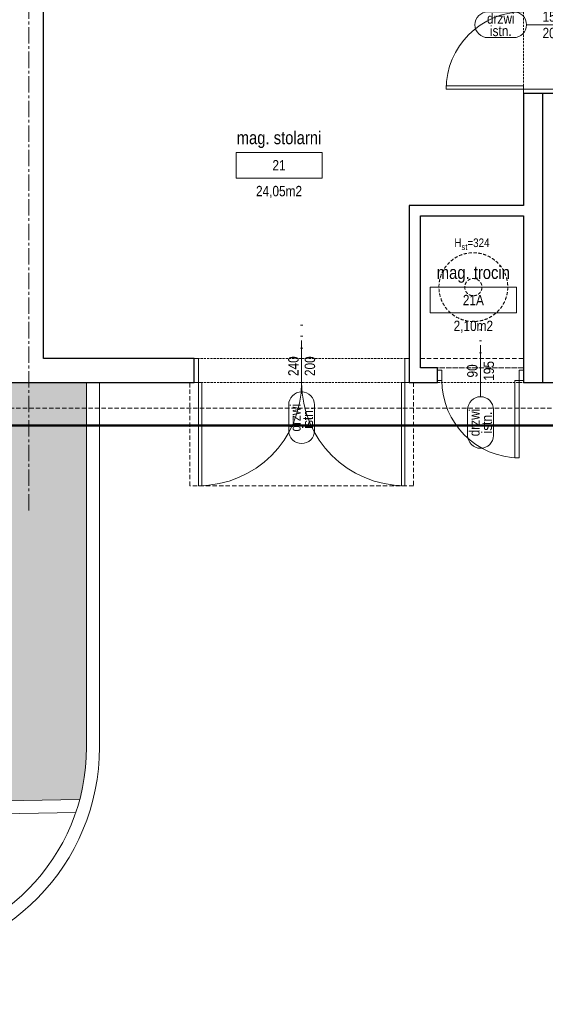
# Model space of a CAD drawing. Header units: millimetres. Extents: x -53179 to 121817, y -123620 to 254214.
# Tile 5 of 256: x 11792 to 17902, y -107230 to -95781. Entities that reach past the tile are written whole.
import ezdxf
from ezdxf.enums import TextEntityAlignment as Align

# ---------------------------------------------------------------- set-up
doc = ezdxf.new("R2010")
doc.units = ezdxf.units.MM
doc.linetypes.add('xref_ACAD-LSN_dyspozytornia_PW_rzuty_12$0$CENTER2', pattern=[28.575, 19.05, -3.175, 3.175, -3.175])
doc.linetypes.add('xref_ACAD-LSN_dyspozytornia_PW_rzuty_12$0$DASHED', pattern=[19.05, 12.7, -6.35])
for name, color, linetype, lineweight in [('xref', 8, 'Continuous', 13), ('xref_ACAD-LSN_dyspozytornia_PW_rzuty_12$0$A drzwi płytowe', 8, 'Continuous', 9), ('xref_ACAD-LSN_dyspozytornia_PW_rzuty_12$0$A hatch', 8, 'Continuous', 5), ('xref_ACAD-LSN_dyspozytornia_PW_rzuty_12$0$A opis', 8, 'Continuous', 13), ('xref_ACAD-LSN_dyspozytornia_PW_rzuty_12$0$A opis pom', 8, 'Continuous', 9), ('xref_ACAD-LSN_dyspozytornia_PW_rzuty_12$0$A opis pom pow', 8, 'Continuous', 9), ('xref_ACAD-LSN_dyspozytornia_PW_rzuty_12$0$A opis stolarka', 8, 'Continuous', 9), ('xref_ACAD-LSN_dyspozytornia_PW_rzuty_12$0$A opis stolarka NWD typ', 8, 'Continuous', 9), ('xref_ACAD-LSN_dyspozytornia_PW_rzuty_12$0$A opis stolarka NWD wyposażenie', 8, 'Continuous', 9), ('xref_ACAD-LSN_dyspozytornia_PW_rzuty_12$0$A opis technologia', 8, 'Continuous', 13), ('xref_ACAD-LSN_dyspozytornia_PW_rzuty_12$0$A widok wyżej', 8, 'xref_ACAD-LSN_dyspozytornia_PW_rzuty_12$0$DASHED', 9), ('xref_ACAD-LSN_dyspozytornia_PW_rzuty_12$0$A zakres', 8, 'Continuous', 13), ('xref_ACAD-LSN_dyspozytornia_PW_rzuty_12$0$A-Wall', 8, 'Continuous', 25), ('xref_ACAD-LSN_dyspozytornia_PW_rzuty_12$0$IS kanaly wentylacyjne', 8, 'xref_ACAD-LSN_dyspozytornia_PW_rzuty_12$0$DASHED', 9), ('xref_ACAD-LSN_dyspozytornia_PW_rzuty_12$0$S-Grid-Iden', 8, 'xref_ACAD-LSN_dyspozytornia_PW_rzuty_12$0$CENTER2', 9)]:
    doc.layers.add(name, color=color, linetype=linetype, lineweight=lineweight)
doc.layers.add('xref_ACAD-LSN_dyspozytornia_PW_rzuty_12$0$A opis ppoż drzwi', color=8, linetype='Continuous', lineweight=13, transparency=0.25)
doc.styles.add('xref_ACAD-LSN_dyspozytornia_PW_rzuty_12$0$Standard', font='ARIALN.TTF')
doc.styles.add('xref_ACAD-LSN_dyspozytornia_PW_rzuty_12$0$STYL ASA', font='ARIALN.TTF')

# ---------------------------------------------------------------- blocks, each defined once
blk = doc.blocks.new('xref_ACAD-LSN_dyspozytornia_PW_rzuty_12$0$środek')
blk.add_line((0, 0), (0, -10))
blk = doc.blocks.new('xref_ACAD-LSN_dyspozytornia_PW_rzuty_12$0$ddtag_DOWN')
at = {"transparency": 33554687}
blk.add_lwpolyline([(0, -30), (0, 30)], dxfattribs=at)
at = {"layer": 'xref_ACAD-LSN_dyspozytornia_PW_rzuty_12$0$A opis stolarka NWD typ', "transparency": 33554687}
blk.add_lwpolyline([(15, -75, -1), (-15, -75), (-15, -45, -1), (15, -45)], format="xyb", close=True, dxfattribs=at)
at = {"ltscale": 0.1, "transparency": 33554687, "style": 'xref_ACAD-LSN_dyspozytornia_PW_rzuty_12$0$STYL ASA'}
blk.add_attdef('DOORS:SZEROKOŚĆ', text='', height=12, rotation=90, dxfattribs=at).set_placement((0, 0, 0), align=Align.BOTTOM_CENTER)
blk.add_attdef('DOORS:WYSOKOŚĆ', text='', height=12, rotation=90, dxfattribs=at).set_placement((3.6, 0, 0), align=Align.TOP_CENTER)
blk.add_attdef('DOORS:AKUSTYKA', text='', height=10, dxfattribs=at).set_placement((0, 49), align=Align.MIDDLE_CENTER)
at = {"layer": 'xref_ACAD-LSN_dyspozytornia_PW_rzuty_12$0$A opis ppoż drzwi', "ltscale": 0.1, "transparency": 33554687, "style": 'xref_ACAD-LSN_dyspozytornia_PW_rzuty_12$0$STYL ASA'}
blk.add_attdef('DOORS:PPOŻ', text='', height=10, dxfattribs=at).set_placement((0, 36), align=Align.MIDDLE_CENTER)
at = {"layer": 'xref_ACAD-LSN_dyspozytornia_PW_rzuty_12$0$A opis stolarka NWD typ', "ltscale": 0.1, "transparency": 33554687, "style": 'xref_ACAD-LSN_dyspozytornia_PW_rzuty_12$0$STYL ASA'}
blk.add_attdef('DOORS:PODTYP', text='', height=12, rotation=90, dxfattribs=at).set_placement((1.2, -60, 0), align=Align.TOP_CENTER)
blk.add_attdef('DOORS:TYP', text='', height=12, rotation=90, dxfattribs=at).set_placement((2.4, -60, 0), align=Align.BOTTOM_CENTER)
at = {"layer": 'xref_ACAD-LSN_dyspozytornia_PW_rzuty_12$0$A opis stolarka NWD wyposażenie', "ltscale": 0.1, "transparency": 33554687, "style": 'xref_ACAD-LSN_dyspozytornia_PW_rzuty_12$0$STYL ASA'}
blk.add_attdef('DOORS:WYPOSAŻENIE', text='', height=10, dxfattribs=at).set_placement((0, 22), align=Align.MIDDLE_CENTER)
blk = doc.blocks.new('xref_ACAD-LSN_dyspozytornia_PW_rzuty_12$0$ddtag_LEFT')
at = {"transparency": 33554687}
blk.add_lwpolyline([(-30, 0), (30, 0)], dxfattribs=at)
at = {"layer": 'xref_ACAD-LSN_dyspozytornia_PW_rzuty_12$0$A opis stolarka NWD typ', "transparency": 33554687}
blk.add_lwpolyline([(-75, -15, -1), (-75, 15), (-45, 15, -1), (-45, -15)], format="xyb", close=True, dxfattribs=at)
at = {"ltscale": 0.1, "transparency": 33554687, "style": 'xref_ACAD-LSN_dyspozytornia_PW_rzuty_12$0$STYL ASA'}
blk.add_attdef('DOORS:AKUSTYKA', text='', height=10, rotation=90, dxfattribs=at).set_placement((49, 0), align=Align.MIDDLE_CENTER)
blk.add_attdef('DOORS:SZEROKOŚĆ', text='', height=12, dxfattribs=at).set_placement((0, 0, 0), align=Align.BOTTOM_CENTER)
blk.add_attdef('DOORS:WYSOKOŚĆ', text='', height=12, dxfattribs=at).set_placement((0, -3.6, 0), align=Align.TOP_CENTER)
at = {"layer": 'xref_ACAD-LSN_dyspozytornia_PW_rzuty_12$0$A opis ppoż drzwi', "ltscale": 0.1, "transparency": 33554687, "style": 'xref_ACAD-LSN_dyspozytornia_PW_rzuty_12$0$STYL ASA'}
blk.add_attdef('DOORS:PPOŻ', text='', height=10, rotation=90, dxfattribs=at).set_placement((36, 0), align=Align.MIDDLE_CENTER)
at = {"layer": 'xref_ACAD-LSN_dyspozytornia_PW_rzuty_12$0$A opis stolarka NWD typ', "ltscale": 0.1, "transparency": 33554687, "style": 'xref_ACAD-LSN_dyspozytornia_PW_rzuty_12$0$STYL ASA'}
blk.add_attdef('DOORS:TYP', text='', height=12, dxfattribs=at).set_placement((-60, -2.4, 0), align=Align.BOTTOM_CENTER)
blk.add_attdef('DOORS:PODTYP', text='', height=12, dxfattribs=at).set_placement((-60, -1.2, 0), align=Align.TOP_CENTER)
at = {"layer": 'xref_ACAD-LSN_dyspozytornia_PW_rzuty_12$0$A opis stolarka NWD wyposażenie', "ltscale": 0.1, "transparency": 33554687, "style": 'xref_ACAD-LSN_dyspozytornia_PW_rzuty_12$0$STYL ASA'}
blk.add_attdef('DOORS:WYPOSAŻENIE', text='', height=10, rotation=90, dxfattribs=at).set_placement((22, 0), align=Align.MIDDLE_CENTER)
blk = doc.blocks.new('xref_ACAD-LSN_dyspozytornia_PW_rzuty_12$0$tag wn')
blk.add_lwpolyline([(-25, -7.5), (25, -7.5), (25, 7.5), (-25, 7.5)], close=True)
at = {"style": 'xref_ACAD-LSN_dyspozytornia_PW_rzuty_12$0$STYL ASA'}
blk.add_attdef('ROOM:NO', text='', height=6, dxfattribs=at).set_placement((0, 0), align=Align.MIDDLE_CENTER)
at = {"layer": 'xref_ACAD-LSN_dyspozytornia_PW_rzuty_12$0$A opis pom pow', "style": 'xref_ACAD-LSN_dyspozytornia_PW_rzuty_12$0$STYL ASA'}
blk.add_attdef('ROOM:AREA', text='', height=6, dxfattribs=at).set_placement((0, -15), align=Align.MIDDLE_CENTER)
blk = doc.blocks.new('xref_ACAD-LSN_dyspozytornia_PW_rzuty_12')
at = {"layer": 'xref_ACAD-LSN_dyspozytornia_PW_rzuty_12$0$A hatch', "transparency": 33554495}
h = blk.add_hatch(dxfattribs=at)
h.set_pattern_fill('GRASS', color=256, scale=4)
h.set_pattern_definition([(90, (0, -10000), (-71.84205, 71.84205), [19.05, -124.6341]), (45, (0, -10000), (-71.84205, 71.84205), [19.05, -82.55]), (135, (0, -10000), (-71.84205, -71.84205), [19.05, -82.55])])
edge = h.paths.add_edge_path()
edge.add_spline(control_points=[(73831.5, 78934.7), (73821.4, 78950.9), (73811.2, 78967.1), (73777.9, 79019.7), (73754.3, 79055.7), (73718.4, 79105.4), (73707.4, 79120), (73684.5, 79148.7), (73672.7, 79162.8), (73654.4, 79183.4), (73648.1, 79190.1), (73632.7, 79206.4), (73623.4, 79215.8), (73602.5, 79235.9), (73590.9, 79246.5), (73522.6, 79306.1), (73459.4, 79350), (73322.2, 79426.9), (73248.2, 79459.9), (73070, 79523.2), (72963.1, 79549.8), (72743.3, 79584.7), (72630.3, 79593.1), (72404.9, 79591.7), (72292.4, 79581.9), (72113.1, 79551), (72044.1, 79535), (71910.9, 79495.5), (71846.7, 79472), (71725, 79417.5), (71667.5, 79386.5), (71560.8, 79317.1), (71511.7, 79278.7), (71449.3, 79219.1), (71431.8, 79201), (71407, 79172.8), (71399, 79163.2), (71383.4, 79143.8), (71375.9, 79133.9), (71359, 79110.8), (71349.9, 79097.5), (71316.2, 79045.2), (71294.2, 79004.5), (71248.1, 78905.3), (71225.8, 78845.3), (71186.7, 78721.6), (71169.7, 78657.8), (71142.4, 78545.8), (71131.5, 78498.1), (71120.5, 78450.3)], knot_values=[0, 0, 0, 0, 57.207065, 57.207065, 187.181956, 187.181956, 242.95388, 242.95388, 298.725803, 298.725803, 326.611765, 326.611765, 366.532108, 366.532108, 413.640335, 413.640335, 636.601339, 636.601339, 859.562342, 859.562342, 1147.4948, 1147.4948, 1435.427258, 1435.427258, 1723.359715, 1723.359715, 1909.892427, 1909.892427, 2096.425139, 2096.425139, 2282.95785, 2282.95785, 2469.490562, 2469.490562, 2547.228377, 2547.228377, 2586.097284, 2586.097284, 2624.966192, 2624.966192, 2675.594063, 2675.594063, 2819.436148, 2819.436148, 3012.724073, 3012.724073, 3206.011998, 3206.011998, 3347.114496, 3347.114496, 3347.114496, 3347.114496], degree=3, periodic=0)
edge.add_line((71120.5, 78450.3), (73831.5, 78934.7))
h.paths.add_polyline_path([(69699.2, 79521.8), (65252.1, 79442.8), (65252.1, 78327.2), (70701.7, 78327.2), (70701.7, 78536.9, 0.419422)])
h.paths.add_polyline_path([(66521.6, 80689.2), (65352.7, 80689.2), (65352.7, 80659.2), (65323.2, 80659.2), (65323.2, 80689.2), (65229.9, 80689.2), (65239.6, 80142.7), (66521.6, 80165.5)])
edge = h.paths.add_edge_path()
edge.add_line((67744.6, 80689.2), (68718.7, 80689.2))
edge.add_line((68718.7, 80689.2), (68718.7, 80265.3))
edge.add_arc((68483.7, 80265.3), 235, -15.0402, 0, ccw=False)
edge.add_line((68710.7, 80204.3), (67744.6, 80187.2))
edge.add_line((67744.6, 80187.2), (67744.6, 80689.2))
edge = h.paths.add_edge_path()
edge.add_line((69340.2, 80689.2), (69815.7, 80689.2))
edge.add_line((69815.7, 80689.2), (69815.7, 80223.9))
edge.add_line((69815.7, 80223.9), (69350.6, 80215.7))
edge.add_arc((69575.2, 80284.7), 235, 180, 197.0741, ccw=False)
edge.add_line((69340.2, 80284.7), (69340.2, 80689.2))
edge = h.paths.add_edge_path()
edge.add_line((70216.7, 80539.2), (71051.7, 80539.2))
edge.add_line((71051.7, 80539.2), (71051.7, 80689.2))
edge.add_line((71051.7, 80689.2), (71234.7, 80689.2))
edge.add_line((71234.7, 80689.2), (71234.7, 80313))
edge.add_arc((71169.7, 80313), 65, 271.0169, 360, ccw=False)
edge.add_line((71170.8, 80248), (70216.7, 80231.1))
edge.add_line((70216.7, 80231.1), (70216.7, 80539.2))
edge = h.paths.add_edge_path()
edge.add_line((72662.7, 80689.2), (72890.7, 80689.2))
edge.add_line((72890.7, 80689.2), (72890.7, 80659.2))
edge.add_line((72890.7, 80659.2), (72903.7, 80659.2))
edge.add_line((72903.7, 80659.2), (72901.8, 80108.7))
edge.add_arc((72897.7, 80343.7), 235, 180, 271.0169, ccw=False)
edge.add_line((72662.7, 80343.7), (72662.7, 80689.2))
at = {"layer": 'xref_ACAD-LSN_dyspozytornia_PW_rzuty_12$0$A drzwi płytowe', "linetype": 'Continuous', "lineweight": 9}
for points in [[(69136.7, 81030.2), (69136.7, 81034.2), (69226.7, 81034.2), (69226.7, 81030.2)], [(68848.7, 80689.2), (68852.7, 80689.2), (68852.7, 80569.2), (68848.7, 80569.2)], [(69088.7, 80569.2), (69084.7, 80569.2), (69084.7, 80689.2), (69088.7, 80689.2)], [(69221.7, 80691.7), (69216.7, 80691.7), (69216.7, 80601.7), (69221.7, 80601.7)]]:
    blk.add_lwpolyline(points, close=True, dxfattribs=at)
at = {"layer": 'xref_ACAD-LSN_dyspozytornia_PW_rzuty_12$0$A drzwi płytowe', "linetype": 'Continuous', "lineweight": 9, "ltscale": 0.2}
for points in [[(69283.7, 81030.2), (69283.7, 81025.2), (69226.7, 81025.2), (69226.7, 81030.2)], [(68848.7, 80717.2), (68843.7, 80717.2), (68843.7, 80689.2), (68848.7, 80689.2)], [(69088.7, 80717.2), (69093.7, 80717.2), (69093.7, 80689.2), (69088.7, 80689.2)], [(69131.7, 80703.7), (69126.7, 80703.7), (69126.7, 80691.7), (69131.7, 80691.7)], [(69221.7, 80703.7), (69226.7, 80703.7), (69226.7, 80691.7), (69221.7, 80691.7)]]:
    blk.add_lwpolyline(points, close=True, dxfattribs=at)
for centre, radius, start, end in [((69226.7, 81030.2), 90, 90, 180), ((69088.7, 80689.2), 120, 180, 270), ((69221.7, 80691.7), 90, 180, 270)]:
    blk.add_arc(centre, radius, start, end, dxfattribs=at)
at = {"layer": 'xref_ACAD-LSN_dyspozytornia_PW_rzuty_12$0$A drzwi płytowe', "linetype": 'Continuous', "lineweight": 9, "ltscale": 0.2, "extrusion": (0, 0, -1)}
blk.add_arc((-68848.7, 80689.2), 120, 180, 270, dxfattribs=at)
at = {"layer": 'xref_ACAD-LSN_dyspozytornia_PW_rzuty_12$0$A hatch'}
for points in [[(68733.7, 80689.2), (68733.7, 80265.3, -0.409025), (68488.2, 80015.3), (67868.8, 80004.3, -0.419422), (67461.7, 80404.3), (67461.7, 80689.2)], [(68718.7, 80689.2), (68718.7, 80265.3, -0.409025), (68487.9, 80030.3), (67868.5, 80019.3, -0.419422), (67476.7, 80404.3), (67476.7, 80689.2)]]:
    blk.add_lwpolyline(points, format="xyb", dxfattribs=at)
for points in [[(67729.6, 80689.2), (67729.6, 80171.9), (68706.1, 80189.2)], [(67744.6, 80689.2), (67744.6, 80187.2), (68710.7, 80204.3)]]:
    blk.add_lwpolyline(points, dxfattribs=at)
at = {"layer": 'xref_ACAD-LSN_dyspozytornia_PW_rzuty_12$0$A widok wyżej', "linetype": 'xref_ACAD-LSN_dyspozytornia_PW_rzuty_12$0$DASHED', "lineweight": 9, "ltscale": 0.2}
for p, q in [((69226.7, 81185.2), (69226.7, 81025.2)), ((69093.7, 80717.2), (68843.7, 80717.2)), ((69226.7, 80706.2), (69126.7, 80706.2)), ((68843.7, 80689.2), (69093.7, 80689.2)), ((69126.7, 80689.2), (69226.7, 80689.2))]:
    blk.add_line(p, q, dxfattribs=at)
at = {"layer": 'xref_ACAD-LSN_dyspozytornia_PW_rzuty_12$0$A widok wyżej', "ltscale": 0.4}
for points in [[(69106.7, 80717.2), (69226.7, 80717.2)], [(69106.7, 80706.2), (69226.7, 80706.2)], [(69098.7, 80689.2), (69098.7, 80569.2), (68838.7, 80569.2), (68838.7, 80689.2)], [(65352.7, 80659.2), (72855.7, 80659.2)]]:
    blk.add_lwpolyline(points, dxfattribs=at)
at = {"layer": 'xref_ACAD-LSN_dyspozytornia_PW_rzuty_12$0$A zakres', "linetype": 'xref_ACAD-LSN_dyspozytornia_PW_rzuty_12$0$DASHED', "const_width": 3}
blk.add_lwpolyline([(67446.2, 82031.2), (67446.2, 80639.2), (72869.7, 80639.2), (72869.7, 82031.2)], close=True, dxfattribs=at)
at = {"layer": 'xref_ACAD-LSN_dyspozytornia_PW_rzuty_12$0$A-Wall', "linetype": 'Continuous', "lineweight": 25}
for p, q in [((68668.7, 80717.2), (68668.7, 81190.2)), ((69283.7, 81025.2), (69226.7, 81025.2)), ((69226.7, 81025.2), (69226.7, 80895.2)), ((69226.7, 80895.2), (69093.7, 80895.2)), ((69093.7, 80895.2), (69093.7, 80689.2)), ((69106.7, 80883.2), (69226.7, 80883.2)), ((69106.7, 80717.2), (69106.7, 80883.2)), ((69226.7, 80883.2), (69226.7, 80689.2)), ((68843.7, 80717.2), (68668.7, 80717.2)), ((68843.7, 80689.2), (68843.7, 80717.2)), ((69106.7, 80706.2), (69106.7, 80717.2)), ((69126.7, 80706.2), (69106.7, 80706.2)), ((69126.7, 80689.2), (69126.7, 80706.2)), ((68585.7, 80689.2), (68843.7, 80689.2)), ((69093.7, 80689.2), (69106.7, 80689.2)), ((69106.7, 80689.2), (69126.7, 80689.2)), ((69226.7, 80689.2), (69334.7, 80689.2))]:
    blk.add_line(p, q, dxfattribs=at)
at = {"layer": 'xref_ACAD-LSN_dyspozytornia_PW_rzuty_12$0$A-Wall'}
blk.add_lwpolyline([(69248.7, 81025.2), (69248.7, 80689.2)], dxfattribs=at)
at = {"layer": 'xref_ACAD-LSN_dyspozytornia_PW_rzuty_12$0$IS kanaly wentylacyjne', "ltscale": 0.3}
for radius in [40, 10]:
    blk.add_circle((69168.3, 80800.1), radius, dxfattribs=at)
at = {"layer": 'xref_ACAD-LSN_dyspozytornia_PW_rzuty_12$0$S-Grid-Iden'}
blk.add_lwpolyline([(68651.7, 82131.2), (68651.7, 80539.2)], dxfattribs=at)
at = {"layer": 'xref_ACAD-LSN_dyspozytornia_PW_rzuty_12$0$A drzwi płytowe', "linetype": 'Continuous', "lineweight": 9, "ltscale": 0.2, "extrusion": (0, 0, -1), "zscale": -1, "rotation": 180}
blk.add_blockref('xref_ACAD-LSN_dyspozytornia_PW_rzuty_12$0$środek', (-68968.7, 80703.2), dxfattribs=at)
at = {"layer": 'xref_ACAD-LSN_dyspozytornia_PW_rzuty_12$0$A drzwi płytowe', "linetype": 'Continuous', "lineweight": 9, "ltscale": 0.2, "rotation": 180}
blk.add_blockref('xref_ACAD-LSN_dyspozytornia_PW_rzuty_12$0$środek', (69176.7, 80697.7), dxfattribs=at)
at = {"layer": 'xref_ACAD-LSN_dyspozytornia_PW_rzuty_12$0$A opis pom', "linetype": 'Continuous', "lineweight": 9, "xscale": 2, "yscale": 2, "zscale": 2}
for p, values in [((68942.4, 80941.8), {'ROOM:NO': '21', 'ROOM:AREA': '24,05m2'}), ((69168.3, 80785.1), {'ROOM:NO': '21A', 'ROOM:AREA': '2,10m2'})]:
    blk.add_blockref('xref_ACAD-LSN_dyspozytornia_PW_rzuty_12$0$tag wn', p, dxfattribs=at).add_auto_attribs(values)
at = {"layer": 'xref_ACAD-LSN_dyspozytornia_PW_rzuty_12$0$A opis stolarka', "linetype": 'Continuous', "lineweight": 9}
ref = blk.add_blockref('xref_ACAD-LSN_dyspozytornia_PW_rzuty_12$0$ddtag_LEFT', (69260.2, 81105.2), dxfattribs=at)
ref.add_attrib('DOORS:WYPOSAŻENIE', '-', dxfattribs={"layer": 'xref_ACAD-LSN_dyspozytornia_PW_rzuty_12$0$A opis stolarka NWD wyposażenie', "ltscale": 0.1, "height": 10, "rotation": 90, "style": 'xref_ACAD-LSN_dyspozytornia_PW_rzuty_12$0$STYL ASA'}).set_placement((69282.2, 81105.2), align=Align.MIDDLE_CENTER)
ref.add_attrib('DOORS:TYP', 'drzwi', dxfattribs={"layer": 'xref_ACAD-LSN_dyspozytornia_PW_rzuty_12$0$A opis stolarka NWD typ', "ltscale": 0.1, "height": 12, "style": 'xref_ACAD-LSN_dyspozytornia_PW_rzuty_12$0$STYL ASA'}).set_placement((69200.2, 81102.8, 0), align=Align.BOTTOM_CENTER)
ref.add_attrib('DOORS:PODTYP', 'istn.', dxfattribs={"layer": 'xref_ACAD-LSN_dyspozytornia_PW_rzuty_12$0$A opis stolarka NWD typ', "ltscale": 0.1, "height": 12, "style": 'xref_ACAD-LSN_dyspozytornia_PW_rzuty_12$0$STYL ASA'}).set_placement((69200.2, 81104, 0), align=Align.TOP_CENTER)
ref.add_attrib('DOORS:SZEROKOŚĆ', '150', dxfattribs={"layer": '0', "ltscale": 0.1, "height": 12, "style": 'xref_ACAD-LSN_dyspozytornia_PW_rzuty_12$0$STYL ASA'}).set_placement((69260.2, 81105.2, 0), align=Align.BOTTOM_CENTER)
ref.add_attrib('DOORS:WYSOKOŚĆ', '203', dxfattribs={"layer": '0', "ltscale": 0.1, "height": 12, "style": 'xref_ACAD-LSN_dyspozytornia_PW_rzuty_12$0$STYL ASA'}).set_placement((69260.2, 81101.6, 0), align=Align.TOP_CENTER)
ref.add_attrib('DOORS:PPOŻ', '-', dxfattribs={"layer": 'xref_ACAD-LSN_dyspozytornia_PW_rzuty_12$0$A opis ppoż drzwi', "ltscale": 0.1, "height": 10, "rotation": 90, "style": 'xref_ACAD-LSN_dyspozytornia_PW_rzuty_12$0$STYL ASA'}).set_placement((69296.2, 81105.2), align=Align.MIDDLE_CENTER)
ref.add_attrib('DOORS:AKUSTYKA', '-', dxfattribs={"layer": '0', "ltscale": 0.1, "height": 10, "rotation": 90, "style": 'xref_ACAD-LSN_dyspozytornia_PW_rzuty_12$0$STYL ASA'}).set_placement((69309.2, 81105.2), align=Align.MIDDLE_CENTER)
ref = blk.add_blockref('xref_ACAD-LSN_dyspozytornia_PW_rzuty_12$0$ddtag_DOWN', (68968.7, 80708.2), dxfattribs=at)
ref.add_attrib('DOORS:AKUSTYKA', '-', dxfattribs={"layer": '0', "ltscale": 0.1, "height": 10, "style": 'xref_ACAD-LSN_dyspozytornia_PW_rzuty_12$0$STYL ASA'}).set_placement((68968.7, 80757.2), align=Align.MIDDLE_CENTER)
ref.add_attrib('DOORS:PPOŻ', '-', dxfattribs={"layer": 'xref_ACAD-LSN_dyspozytornia_PW_rzuty_12$0$A opis ppoż drzwi', "ltscale": 0.1, "height": 10, "style": 'xref_ACAD-LSN_dyspozytornia_PW_rzuty_12$0$STYL ASA'}).set_placement((68968.7, 80744.2), align=Align.MIDDLE_CENTER)
ref.add_attrib('DOORS:WYSOKOŚĆ', '200', dxfattribs={"layer": '0', "ltscale": 0.1, "height": 12, "rotation": 90, "style": 'xref_ACAD-LSN_dyspozytornia_PW_rzuty_12$0$STYL ASA'}).set_placement((68972.3, 80708.2, 0), align=Align.TOP_CENTER)
ref.add_attrib('DOORS:SZEROKOŚĆ', '240', dxfattribs={"layer": '0', "ltscale": 0.1, "height": 12, "rotation": 90, "style": 'xref_ACAD-LSN_dyspozytornia_PW_rzuty_12$0$STYL ASA'}).set_placement((68968.7, 80708.2, 0), align=Align.BOTTOM_CENTER)
ref.add_attrib('DOORS:PODTYP', 'istn.', dxfattribs={"layer": 'xref_ACAD-LSN_dyspozytornia_PW_rzuty_12$0$A opis stolarka NWD typ', "ltscale": 0.1, "height": 12, "rotation": 90, "style": 'xref_ACAD-LSN_dyspozytornia_PW_rzuty_12$0$STYL ASA'}).set_placement((68969.9, 80648.2, 0), align=Align.TOP_CENTER)
ref.add_attrib('DOORS:TYP', 'drzwi', dxfattribs={"layer": 'xref_ACAD-LSN_dyspozytornia_PW_rzuty_12$0$A opis stolarka NWD typ', "ltscale": 0.1, "height": 12, "rotation": 90, "style": 'xref_ACAD-LSN_dyspozytornia_PW_rzuty_12$0$STYL ASA'}).set_placement((68971.1, 80648.2, 0), align=Align.BOTTOM_CENTER)
ref.add_attrib('DOORS:WYPOSAŻENIE', '-', dxfattribs={"layer": 'xref_ACAD-LSN_dyspozytornia_PW_rzuty_12$0$A opis stolarka NWD wyposażenie', "ltscale": 0.1, "height": 10, "style": 'xref_ACAD-LSN_dyspozytornia_PW_rzuty_12$0$STYL ASA'}).set_placement((68968.7, 80730.2), align=Align.MIDDLE_CENTER)
ref = blk.add_blockref('xref_ACAD-LSN_dyspozytornia_PW_rzuty_12$0$ddtag_DOWN', (69176.7, 80702.7, 0), dxfattribs=at)
ref.add_attrib('DOORS:AKUSTYKA', '-', dxfattribs={"layer": '0', "ltscale": 0.1, "height": 10, "style": 'xref_ACAD-LSN_dyspozytornia_PW_rzuty_12$0$STYL ASA'}).set_placement((69176.7, 80751.7, 0), align=Align.MIDDLE_CENTER)
ref.add_attrib('DOORS:PPOŻ', '-', dxfattribs={"layer": 'xref_ACAD-LSN_dyspozytornia_PW_rzuty_12$0$A opis ppoż drzwi', "ltscale": 0.1, "height": 10, "style": 'xref_ACAD-LSN_dyspozytornia_PW_rzuty_12$0$STYL ASA'}).set_placement((69176.7, 80738.7, 0), align=Align.MIDDLE_CENTER)
ref.add_attrib('DOORS:WYSOKOŚĆ', '195', dxfattribs={"layer": '0', "ltscale": 0.1, "height": 12, "rotation": 90, "style": 'xref_ACAD-LSN_dyspozytornia_PW_rzuty_12$0$STYL ASA'}).set_placement((69180.3, 80702.7), align=Align.TOP_CENTER)
ref.add_attrib('DOORS:SZEROKOŚĆ', '90', dxfattribs={"layer": '0', "ltscale": 0.1, "height": 12, "rotation": 90, "style": 'xref_ACAD-LSN_dyspozytornia_PW_rzuty_12$0$STYL ASA'}).set_placement((69176.7, 80702.7), align=Align.BOTTOM_CENTER)
ref.add_attrib('DOORS:PODTYP', 'istn.', dxfattribs={"layer": 'xref_ACAD-LSN_dyspozytornia_PW_rzuty_12$0$A opis stolarka NWD typ', "ltscale": 0.1, "height": 12, "rotation": 90, "style": 'xref_ACAD-LSN_dyspozytornia_PW_rzuty_12$0$STYL ASA'}).set_placement((69177.9, 80642.7), align=Align.TOP_CENTER)
ref.add_attrib('DOORS:TYP', 'drzwi', dxfattribs={"layer": 'xref_ACAD-LSN_dyspozytornia_PW_rzuty_12$0$A opis stolarka NWD typ', "ltscale": 0.1, "height": 12, "rotation": 90, "style": 'xref_ACAD-LSN_dyspozytornia_PW_rzuty_12$0$STYL ASA'}).set_placement((69179.1, 80642.7), align=Align.BOTTOM_CENTER)
ref.add_attrib('DOORS:WYPOSAŻENIE', '-', dxfattribs={"layer": 'xref_ACAD-LSN_dyspozytornia_PW_rzuty_12$0$A opis stolarka NWD wyposażenie', "ltscale": 0.1, "height": 10, "style": 'xref_ACAD-LSN_dyspozytornia_PW_rzuty_12$0$STYL ASA'}).set_placement((69176.7, 80724.7, 0), align=Align.MIDDLE_CENTER)
at = {"layer": 'xref_ACAD-LSN_dyspozytornia_PW_rzuty_12$0$A opis', "linetype": 'Continuous', "lineweight": 9, "insert": (69166.7, 80850), "char_height": 10, "attachment_point": 5, "style": 'xref_ACAD-LSN_dyspozytornia_PW_rzuty_12$0$Standard'}
blk.add_mtext_dynamic_manual_height_columns('\\A1;\\pxqc;H{\\H0.7x;\\S^ st;}=324', width=72.748, gutter_width=1, heights=[0], dxfattribs=at)
at = {"layer": 'xref_ACAD-LSN_dyspozytornia_PW_rzuty_12$0$A opis technologia', "char_height": 15, "attachment_point": 8, "style": 'xref_ACAD-LSN_dyspozytornia_PW_rzuty_12$0$STYL ASA'}
for s, insert in [('mag. stolarni', (68942.4, 80961.8)), ('mag. trocin', (69168.3, 80805.1))]:
    blk.add_mtext_dynamic_manual_height_columns(s, width=187.649, gutter_width=1, heights=[0], dxfattribs=dict(at, insert=insert))

msp = doc.modelspace()

# ---------------------------------------------------------------- block references
at = {"layer": 'xref', "xscale": 10, "yscale": 10, "zscale": 10}
msp.add_blockref('xref_ACAD-LSN_dyspozytornia_PW_rzuty_12', (-674617, -906892), dxfattribs=at)

doc.saveas('drawing.dxf')
